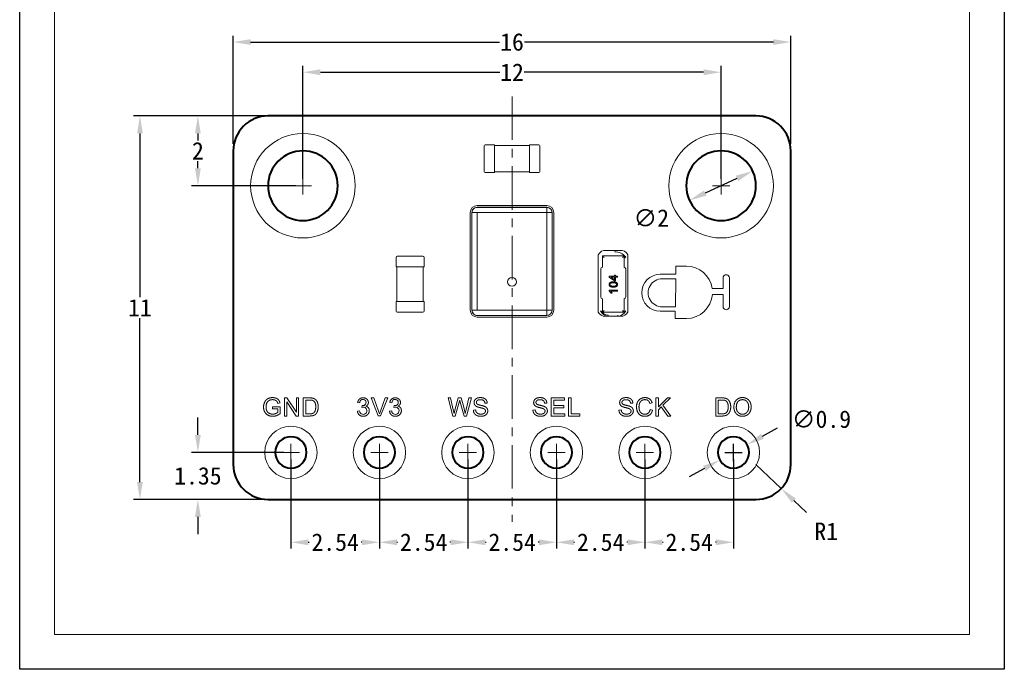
# Model space of a CAD drawing. Header units: millimetres. Extents: x 16.6 to 44.9, y -8.2 to 23.1.
# Tile 1 of 2: x 16.6 to 44.9, y -8.2 to 10.4. Entities that reach past the tile are written whole.
import ezdxf

# ---------------------------------------------------------------- set-up
doc = ezdxf.new("R2010")
doc.units = ezdxf.units.MM
doc.header["$MEASUREMENT"] = 0
doc.linetypes.add('CENTER', pattern=[2, 1.25, -0.25, 0.25, -0.25])
for name, color, linetype, lineweight in [('中心线', 1, 'CENTER', 20), ('尺寸标注', 3, 'Continuous', 20), ('细实线', 7, 'Continuous', 20), ('轮廓线', 7, 'Continuous', 40)]:
    doc.layers.add(name, color=color, linetype=linetype, lineweight=lineweight)
doc.layers.add('默认值', color=7, linetype='Continuous')
doc.styles.get("Standard").update_dxf_attribs({"font": 'simfang.ttf'})
doc.dimstyles.new('STANDARD_ACAD', dxfattribs={"dimtxt": 0.18, "dimasz": 0.18, "dimexe": 0.18, "dimexo": 0.0625, "dimgap": 0.09, "dimtad": 0, "dimtih": 1, "dimtoh": 1, "dimdec": 4, "dimzin": 0, "dimdsep": 46, "dimtxsty": 'Standard', "dimcen": 0.09, "dimadec": 0, "dimazin": 0, "dimtfac": 1, "dimtdec": 4, "dimtofl": 0, "dimtmove": 0, "dimatfit": 3, "dimfxl": 1, "dimtolj": 1, "dimtzin": 0, "dimarcsym": 0})

# ---------------------------------------------------------------- blocks, each defined once
blk = doc.blocks.new('*D71')
at = {"layer": 'Defpoints', "color": 0, "transparency": 16777216}
for p in [(36.723, 8.891), (24.723, 5.636), (36.723, 5.636)]:
    blk.add_point(p, dxfattribs=at)
at = {"layer": '尺寸标注', "color": 0, "lineweight": -2, "transparency": 16777216}
for p, q in [((24.723, 5.836), (24.723, 9.071)), ((36.723, 5.836), (36.723, 9.071)), ((25.223, 8.891), (30.371, 8.891)), ((36.223, 8.891), (31.074, 8.891))]:
    blk.add_line(p, q, dxfattribs=at)
at = {"layer": '尺寸标注', "color": 0, "transparency": 16777216}
for points in [[(25.223, 8.975), (25.223, 8.808), (24.723, 8.891)], [(36.223, 8.975), (36.223, 8.808), (36.723, 8.891)]]:
    blk.add_solid(points, dxfattribs=at)
at = {"layer": '尺寸标注', "color": 0, "transparency": 16777216, "insert": (30.723, 8.891), "char_height": 0.5, "attachment_point": 5}
blk.add_mtext('\\A1;12', dxfattribs=at)
blk = doc.blocks.new('*D73')
at = {"layer": 'Defpoints', "color": 0, "transparency": 16777216}
for p in [(23.723, 7.636), (20.045, -3.364), (23.723, -3.364)]:
    blk.add_point(p, dxfattribs=at)
at = {"layer": '尺寸标注', "color": 0, "lineweight": -2, "transparency": 16777216}
for p, q in [((23.523, 7.636), (19.865, 7.636)), ((20.045, 7.136), (20.045, 2.436)), ((20.045, -2.864), (20.045, 1.836)), ((23.523, -3.364), (19.865, -3.364))]:
    blk.add_line(p, q, dxfattribs=at)
at = {"layer": '尺寸标注', "color": 0, "transparency": 16777216}
for points in [[(19.962, 7.136), (20.129, 7.136), (20.045, 7.636)], [(19.962, -2.864), (20.129, -2.864), (20.045, -3.364)]]:
    blk.add_solid(points, dxfattribs=at)
at = {"layer": '尺寸标注', "color": 0, "transparency": 16777216, "insert": (20.045, 2.136), "char_height": 0.5, "attachment_point": 5}
blk.add_mtext('\\A1;11', dxfattribs=at)
blk = doc.blocks.new('*D74')
at = {"layer": 'Defpoints', "color": 0, "transparency": 16777216}
for p in [(21.709, 7.636), (24.723, 7.636), (24.723, 5.636)]:
    blk.add_point(p, dxfattribs=at)
at = {"layer": '尺寸标注', "color": 0, "lineweight": -2, "transparency": 16777216}
for p, q in [((24.523, 7.636), (21.529, 7.636)), ((21.709, 7.136), (21.709, 6.936)), ((21.709, 6.136), (21.709, 6.336)), ((24.523, 5.636), (21.529, 5.636))]:
    blk.add_line(p, q, dxfattribs=at)
at = {"layer": '尺寸标注', "color": 0, "transparency": 16777216}
for points in [[(21.625, 7.136), (21.792, 7.136), (21.709, 7.636)], [(21.625, 6.136), (21.792, 6.136), (21.709, 5.636)]]:
    blk.add_solid(points, dxfattribs=at)
at = {"layer": '尺寸标注', "color": 0, "transparency": 16777216, "insert": (21.709, 6.636), "char_height": 0.5, "attachment_point": 5}
blk.add_mtext('\\A1;2', dxfattribs=at)
blk = doc.blocks.new('*D76')
at = {"layer": 'Defpoints', "color": 0, "transparency": 16777216}
for p in [(38.723, 9.756), (22.723, 6.636), (38.723, 6.636)]:
    blk.add_point(p, dxfattribs=at)
at = {"layer": '尺寸标注', "color": 0, "lineweight": -2, "transparency": 16777216}
for p, q in [((22.723, 6.836), (22.723, 9.936)), ((38.723, 6.836), (38.723, 9.936)), ((23.223, 9.756), (30.367, 9.756)), ((38.223, 9.756), (31.078, 9.756))]:
    blk.add_line(p, q, dxfattribs=at)
at = {"layer": '尺寸标注', "color": 0, "transparency": 16777216}
for points in [[(23.223, 9.839), (23.223, 9.673), (22.723, 9.756)], [(38.223, 9.839), (38.223, 9.673), (38.723, 9.756)]]:
    blk.add_solid(points, dxfattribs=at)
at = {"layer": '尺寸标注', "color": 0, "transparency": 16777216, "insert": (30.723, 9.756), "char_height": 0.5, "attachment_point": 5}
blk.add_mtext('\\A1;16', dxfattribs=at)
blk = doc.blocks.new('*D78')
at = {"layer": 'Defpoints', "color": 0, "transparency": 16777216}
for p in [(26.918, -2.014), (29.458, -2.014), (29.458, -4.592)]:
    blk.add_point(p, dxfattribs=at)
at = {"layer": '尺寸标注', "color": 0, "lineweight": -2, "transparency": 16777216}
for p, q in [((26.918, -2.214), (26.918, -4.772)), ((29.458, -2.214), (29.458, -4.772)), ((27.418, -4.592), (27.438, -4.592)), ((28.958, -4.592), (28.938, -4.592))]:
    blk.add_line(p, q, dxfattribs=at)
at = {"layer": '尺寸标注', "color": 0, "transparency": 16777216}
for points in [[(27.418, -4.509), (27.418, -4.676), (26.918, -4.592)], [(28.958, -4.509), (28.958, -4.676), (29.458, -4.592)]]:
    blk.add_solid(points, dxfattribs=at)
at = {"layer": '尺寸标注', "color": 0, "transparency": 16777216, "insert": (28.188, -4.592), "char_height": 0.5, "attachment_point": 5}
blk.add_mtext('\\A1;2.54', dxfattribs=at)
blk = doc.blocks.new('*D79')
at = {"layer": 'Defpoints', "color": 0, "transparency": 16777216}
for p in [(29.458, -2.014), (31.998, -2.014), (31.998, -4.592)]:
    blk.add_point(p, dxfattribs=at)
at = {"layer": '尺寸标注', "color": 0, "lineweight": -2, "transparency": 16777216}
for p, q in [((29.458, -2.214), (29.458, -4.772)), ((31.998, -2.214), (31.998, -4.772)), ((29.958, -4.592), (29.978, -4.592)), ((31.498, -4.592), (31.478, -4.592))]:
    blk.add_line(p, q, dxfattribs=at)
at = {"layer": '尺寸标注', "color": 0, "transparency": 16777216}
for points in [[(29.958, -4.509), (29.958, -4.676), (29.458, -4.592)], [(31.498, -4.509), (31.498, -4.676), (31.998, -4.592)]]:
    blk.add_solid(points, dxfattribs=at)
at = {"layer": '尺寸标注', "color": 0, "transparency": 16777216, "insert": (30.728, -4.592), "char_height": 0.5, "attachment_point": 5}
blk.add_mtext('\\A1;2.54', dxfattribs=at)
blk = doc.blocks.new('*D80')
at = {"layer": 'Defpoints', "color": 0, "transparency": 16777216}
for p in [(24.378, -2.014), (26.918, -2.014), (26.918, -4.592)]:
    blk.add_point(p, dxfattribs=at)
at = {"layer": '尺寸标注', "color": 0, "lineweight": -2, "transparency": 16777216}
for p, q in [((24.378, -2.214), (24.378, -4.772)), ((26.918, -2.214), (26.918, -4.772)), ((24.878, -4.592), (24.898, -4.592)), ((26.418, -4.592), (26.398, -4.592))]:
    blk.add_line(p, q, dxfattribs=at)
at = {"layer": '尺寸标注', "color": 0, "transparency": 16777216}
for points in [[(24.878, -4.509), (24.878, -4.676), (24.378, -4.592)], [(26.418, -4.509), (26.418, -4.676), (26.918, -4.592)]]:
    blk.add_solid(points, dxfattribs=at)
at = {"layer": '尺寸标注', "color": 0, "transparency": 16777216, "insert": (25.648, -4.592), "char_height": 0.5, "attachment_point": 5}
blk.add_mtext('\\A1;2.54', dxfattribs=at)
blk = doc.blocks.new('*D81')
at = {"layer": 'Defpoints', "color": 0, "transparency": 16777216}
for p in [(31.998, -2.014), (34.538, -2.014), (34.538, -4.592)]:
    blk.add_point(p, dxfattribs=at)
at = {"layer": '尺寸标注', "color": 0, "lineweight": -2, "transparency": 16777216}
for p, q in [((31.998, -2.214), (31.998, -4.772)), ((34.538, -2.214), (34.538, -4.772)), ((32.498, -4.592), (32.518, -4.592)), ((34.038, -4.592), (34.018, -4.592))]:
    blk.add_line(p, q, dxfattribs=at)
at = {"layer": '尺寸标注', "color": 0, "transparency": 16777216}
for points in [[(32.498, -4.508), (32.498, -4.675), (31.998, -4.592)], [(34.038, -4.508), (34.038, -4.675), (34.538, -4.592)]]:
    blk.add_solid(points, dxfattribs=at)
at = {"layer": '尺寸标注', "color": 0, "transparency": 16777216, "insert": (33.268, -4.592), "char_height": 0.5, "attachment_point": 5}
blk.add_mtext('\\A1;2.54', dxfattribs=at)
blk = doc.blocks.new('*D82')
at = {"layer": 'Defpoints', "color": 0, "transparency": 16777216}
for p in [(34.538, -2.014), (37.078, -2.014), (37.078, -4.592)]:
    blk.add_point(p, dxfattribs=at)
at = {"layer": '尺寸标注', "color": 0, "lineweight": -2, "transparency": 16777216}
for p, q in [((34.538, -2.214), (34.538, -4.772)), ((37.078, -2.214), (37.078, -4.772)), ((35.038, -4.592), (35.058, -4.592)), ((36.578, -4.592), (36.558, -4.592))]:
    blk.add_line(p, q, dxfattribs=at)
at = {"layer": '尺寸标注', "color": 0, "transparency": 16777216}
for points in [[(35.038, -4.508), (35.038, -4.675), (34.538, -4.592)], [(36.578, -4.508), (36.578, -4.675), (37.078, -4.592)]]:
    blk.add_solid(points, dxfattribs=at)
at = {"layer": '尺寸标注', "color": 0, "transparency": 16777216, "insert": (35.808, -4.592), "char_height": 0.5, "attachment_point": 5}
blk.add_mtext('\\A1;2.54', dxfattribs=at)
blk = doc.blocks.new('*D84')
at = {"layer": 'Defpoints', "color": 0, "transparency": 16777216}
for p in [(24.378, -2.014), (21.709, -3.364), (24.378, -3.364)]:
    blk.add_point(p, dxfattribs=at)
at = {"layer": '尺寸标注', "color": 0, "lineweight": -2, "transparency": 16777216}
for p, q in [((21.709, -1.514), (21.709, -1.014)), ((24.178, -2.014), (21.529, -2.014)), ((24.178, -3.364), (21.529, -3.364)), ((21.709, -3.864), (21.709, -4.364))]:
    blk.add_line(p, q, dxfattribs=at)
at = {"layer": '尺寸标注', "color": 0, "transparency": 16777216}
for points in [[(21.625, -1.514), (21.792, -1.514), (21.709, -2.014)], [(21.625, -3.864), (21.792, -3.864), (21.709, -3.364)]]:
    blk.add_solid(points, dxfattribs=at)
at = {"layer": '尺寸标注', "color": 0, "transparency": 16777216, "insert": (21.709, -2.689), "char_height": 0.5, "attachment_point": 5}
blk.add_mtext('\\A1;1.35', dxfattribs=at)
blk = doc.blocks.new('*D87')
at = {"layer": 'Defpoints', "color": 0, "transparency": 16777216}
for p in [(37.63, 6.056), (35.815, 5.216)]:
    blk.add_point(p, dxfattribs=at)
at = {"layer": '尺寸标注', "color": 0, "lineweight": -2, "transparency": 16777216}
blk.add_line((37.177, 5.846), (36.269, 5.426), dxfattribs=at)
at = {"layer": '尺寸标注', "color": 0, "transparency": 16777216}
for points in [[(37.142, 5.922), (37.212, 5.77), (37.63, 6.056)], [(36.234, 5.502), (36.304, 5.35), (35.815, 5.216)]]:
    blk.add_solid(points, dxfattribs=at)
at = {"layer": '尺寸标注', "color": 0, "transparency": 16777216, "insert": (34.719, 4.709), "char_height": 0.5, "attachment_point": 5}
blk.add_mtext('\\A1;∅2', dxfattribs=at)
blk = doc.blocks.new('*D88')
at = {"layer": 'Defpoints', "color": 0, "transparency": 16777216}
for p in [(37.471, -1.796), (36.684, -2.232)]:
    blk.add_point(p, dxfattribs=at)
at = {"layer": '尺寸标注', "color": 0, "lineweight": -2, "transparency": 16777216}
for p, q in [((37.909, -1.553), (38.346, -1.311)), ((37.078, -2.264), (37.078, -1.764)), ((36.828, -2.014), (37.328, -2.014)), ((36.247, -2.475), (35.81, -2.717))]:
    blk.add_line(p, q, dxfattribs=at)
at = {"layer": '尺寸标注', "color": 0, "transparency": 16777216}
for points in [[(37.868, -1.48), (37.949, -1.626), (37.471, -1.796)], [(36.207, -2.402), (36.287, -2.548), (36.684, -2.232)]]:
    blk.add_solid(points, dxfattribs=at)
at = {"layer": '尺寸标注', "color": 0, "transparency": 16777216, "insert": (39.604, -1.064), "char_height": 0.5, "attachment_point": 5}
blk.add_mtext('\\A1;∅0.9', dxfattribs=at)
blk = doc.blocks.new('*D89')
at = {"layer": 'Defpoints', "color": 0, "transparency": 16777216}
for p in [(37.723, -2.364), (38.449, -3.052)]:
    blk.add_point(p, dxfattribs=at)
at = {"layer": '尺寸标注', "color": 0, "lineweight": -2, "transparency": 16777216}
for p, q in [((37.723, -2.364), (38.086, -2.708)), ((38.449, -3.052), (38.086, -2.708)), ((38.811, -3.396), (39.174, -3.74))]:
    blk.add_line(p, q, dxfattribs=at)
at = {"layer": '尺寸标注', "color": 0, "transparency": 16777216}
blk.add_solid([(38.869, -3.335), (38.754, -3.456), (38.449, -3.052)], dxfattribs=at)
at = {"layer": '尺寸标注', "color": 0, "transparency": 16777216, "insert": (39.74, -4.277), "char_height": 0.5, "attachment_point": 5}
blk.add_mtext('\\A1;R1', dxfattribs=at)

msp = doc.modelspace()

# ---------------------------------------------------------------- linework, layer by layer
at = {"layer": '中心线'}
msp.add_line((30.723, 8.197), (30.723, -4.003), dxfattribs=at)
at = {"layer": '尺寸标注'}
for p, q in [((24.723, 5.886), (24.723, 5.386)), ((36.723, 5.886), (36.723, 5.386)), ((24.473, 5.636), (24.973, 5.636)), ((36.473, 5.636), (36.973, 5.636)), ((24.378, -1.764), (24.378, -2.264)), ((26.918, -1.764), (26.918, -2.264)), ((29.458, -1.764), (29.458, -2.264)), ((31.998, -1.764), (31.998, -2.264)), ((34.538, -1.764), (34.538, -2.264)), ((37.078, -1.764), (37.078, -2.264)), ((24.128, -2.014), (24.628, -2.014)), ((26.668, -2.014), (27.168, -2.014)), ((29.208, -2.014), (29.708, -2.014)), ((31.748, -2.014), (32.248, -2.014)), ((34.288, -2.014), (34.788, -2.014)), ((36.828, -2.014), (37.328, -2.014))]:
    msp.add_line(p, q, dxfattribs=at)
at = {"layer": '细实线'}
for p, q in [((30.223, 6.811), (29.953, 6.811)), ((30.223, 6.781), (30.223, 6.811)), ((31.223, 6.791), (30.223, 6.791)), ((31.223, 6.811), (31.223, 6.781)), ((31.493, 6.811), (31.223, 6.811)), ((29.923, 6.781), (29.923, 6.041)), ((30.223, 6.041), (30.223, 6.781)), ((31.223, 6.781), (31.223, 6.041)), ((31.523, 6.041), (31.523, 6.781)), ((29.953, 6.011), (30.223, 6.011)), ((30.223, 6.011), (30.223, 6.041)), ((30.223, 6.031), (31.223, 6.031)), ((31.223, 6.041), (31.223, 6.011)), ((31.223, 6.011), (31.493, 6.011)), ((29.523, 4.865), (29.523, 2.065)), ((29.573, 4.865), (29.572, 4.865)), ((29.572, 4.865), (29.572, 2.065)), ((29.573, 2.065), (29.573, 4.865)), ((29.723, 4.865), (29.573, 4.865)), ((31.723, 5.065), (29.723, 5.065)), ((29.723, 5.015), (29.723, 5.016)), ((31.723, 5.016), (29.723, 5.016)), ((31.723, 5.015), (29.723, 5.015)), ((29.723, 4.865), (29.723, 2.065)), ((31.723, 4.865), (29.723, 4.865)), ((31.723, 4.865), (31.723, 5.015)), ((31.723, 2.065), (31.723, 4.865)), ((31.873, 4.865), (31.723, 4.865)), ((31.873, 4.865), (31.873, 2.065)), ((31.874, 2.065), (31.874, 4.865)), ((31.923, 2.065), (31.923, 4.865)), ((33.432, 3.779), (33.814, 3.779)), ((27.398, 3.581), (27.398, 3.311)), ((28.168, 3.611), (27.428, 3.611)), ((28.198, 3.311), (28.198, 3.581)), ((33.199, 2.012), (33.199, 3.655)), ((33.323, 3.62), (33.938, 3.62)), ((33.323, 3.301), (33.323, 3.62)), ((33.368, 3.573), (33.323, 3.619)), ((33.892, 3.573), (33.937, 3.619)), ((33.938, 3.62), (33.938, 3.301)), ((33.986, 3.582), (33.943, 3.578)), ((33.944, 3.559), (33.943, 3.578)), ((33.944, 3.559), (33.985, 3.582)), ((34.047, 3.655), (34.047, 2.012)), ((27.398, 3.311), (27.428, 3.311)), ((27.418, 3.311), (27.418, 2.311)), ((27.428, 3.311), (28.168, 3.311)), ((28.168, 3.311), (28.198, 3.311)), ((28.178, 2.311), (28.178, 3.311)), ((33.272, 2.445), (33.272, 3.248)), ((33.989, 3.248), (33.989, 2.445)), ((35.428, 3.331), (35.424, 3.098)), ((35.729, 3.331), (35.428, 3.331)), ((33.511, 3.037), (33.511, 3.014)), ((33.663, 3.037), (33.511, 3.037)), ((33.511, 3.014), (33.663, 2.907)), ((33.557, 3.009), (33.663, 3.009)), ((33.663, 2.935), (33.557, 3.009)), ((33.663, 3.069), (33.663, 3.037)), ((33.69, 3.069), (33.663, 3.069)), ((33.663, 3.009), (33.663, 2.935)), ((33.663, 2.907), (33.69, 2.907)), ((33.69, 3.037), (33.69, 3.069)), ((33.746, 3.037), (33.69, 3.037)), ((33.69, 3.009), (33.746, 3.009)), ((33.69, 2.907), (33.69, 3.009)), ((33.746, 3.009), (33.746, 3.037)), ((35.424, 3.098), (34.976, 3.098)), ((35.033, 2.966), (35.422, 2.966)), ((35.422, 2.966), (35.411, 2.161)), ((36.779, 2.975), (36.779, 2.688)), ((36.962, 2.183), (36.962, 2.975)), ((33.51, 2.644), (33.51, 2.625)), ((33.746, 2.644), (33.51, 2.644)), ((33.51, 2.625), (33.569, 2.557)), ((33.597, 2.557), (33.562, 2.615)), ((33.562, 2.615), (33.746, 2.615)), ((33.569, 2.557), (33.597, 2.557)), ((33.746, 2.615), (33.746, 2.644)), ((36.779, 2.688), (36.467, 2.688)), ((27.428, 2.311), (27.398, 2.311)), ((27.398, 2.311), (27.398, 2.041)), ((28.168, 2.311), (27.428, 2.311)), ((28.198, 2.311), (28.168, 2.311)), ((28.198, 2.041), (28.198, 2.311)), ((33.323, 2.006), (33.323, 2.393)), ((33.938, 2.393), (33.938, 2.006)), ((36.472, 2.519), (36.779, 2.519)), ((36.779, 2.519), (36.779, 2.183)), ((27.428, 2.011), (28.168, 2.011)), ((29.573, 2.065), (29.723, 2.065)), ((29.723, 2.065), (31.723, 2.065)), ((31.723, 2.065), (31.873, 2.065)), ((31.723, 1.915), (31.723, 2.065)), ((33.323, 2.007), (33.368, 2.054)), ((33.937, 2.006), (33.323, 2.006)), ((33.892, 2.054), (33.937, 2.007)), ((33.938, 2.006), (33.937, 2.006)), ((34.976, 2.034), (35.409, 2.034)), ((35.411, 2.161), (35.033, 2.161)), ((35.409, 2.034), (35.406, 1.825)), ((29.723, 1.915), (31.723, 1.915)), ((29.723, 1.914), (31.723, 1.914)), ((29.723, 1.865), (31.723, 1.865)), ((33.482, 1.893), (33.403, 1.893)), ((33.482, 1.893), (33.483, 1.893)), ((33.483, 1.919), (33.483, 1.922)), ((33.763, 1.893), (33.483, 1.893)), ((33.842, 1.893), (33.763, 1.893)), ((35.406, 1.825), (35.729, 1.825)), ((24.191, -0.451), (24.191, -0.97)), ((24.262, -0.451), (24.191, -0.451)), ((24.257, -0.562), (24.53, -0.97)), ((24.257, -0.97), (24.257, -0.562)), ((24.534, -0.858), (24.262, -0.451)), ((24.534, -0.451), (24.534, -0.858)), ((24.6, -0.451), (24.534, -0.451)), ((24.6, -0.97), (24.6, -0.451)), ((24.733, -0.451), (24.733, -0.97)), ((24.912, -0.451), (24.733, -0.451)), ((24.802, -0.512), (24.911, -0.512)), ((24.802, -0.908), (24.802, -0.512)), ((26.68, -0.45), (26.881, -0.969)), ((26.755, -0.45), (26.68, -0.45)), ((26.89, -0.827), (26.755, -0.45)), ((27.085, -0.45), (26.945, -0.827)), ((26.952, -0.969), (27.155, -0.45)), ((27.155, -0.45), (27.085, -0.45)), ((28.888, -0.451), (29.026, -0.97)), ((28.959, -0.451), (28.888, -0.451)), ((29.038, -0.791), (28.959, -0.451)), ((29.182, -0.451), (29.083, -0.801)), ((29.265, -0.451), (29.182, -0.451)), ((29.206, -0.574), (29.222, -0.513)), ((29.222, -0.513), (29.238, -0.574)), ((29.339, -0.713), (29.265, -0.451)), ((29.487, -0.451), (29.405, -0.784)), ((29.414, -0.97), (29.556, -0.451)), ((29.556, -0.451), (29.487, -0.451)), ((31.85, -0.451), (31.85, -0.97)), ((32.225, -0.451), (31.85, -0.451)), ((31.919, -0.512), (32.225, -0.512)), ((31.919, -0.671), (31.919, -0.512)), ((32.225, -0.512), (32.225, -0.451)), ((32.347, -0.451), (32.347, -0.97)), ((32.416, -0.451), (32.347, -0.451)), ((32.416, -0.908), (32.416, -0.451)), ((34.854, -0.451), (34.854, -0.97)), ((34.923, -0.451), (34.854, -0.451)), ((34.923, -0.708), (34.923, -0.451)), ((35.181, -0.451), (34.923, -0.708)), ((35.056, -0.661), (35.274, -0.451)), ((35.274, -0.451), (35.181, -0.451)), ((36.57, -0.451), (36.57, -0.97)), ((36.748, -0.451), (36.57, -0.451)), ((36.638, -0.512), (36.747, -0.512)), ((36.638, -0.908), (36.638, -0.512)), ((23.854, -0.705), (23.854, -0.766)), ((24.073, -0.705), (23.854, -0.705)), ((23.854, -0.766), (24.006, -0.766)), ((24.004, -0.613), (24.066, -0.596)), ((24.006, -0.766), (24.006, -0.863)), ((24.073, -0.897), (24.073, -0.705)), ((26.351, -0.824), (26.287, -0.832)), ((26.293, -0.583), (26.357, -0.594)), ((26.42, -0.668), (26.413, -0.724)), ((26.917, -0.912), (26.89, -0.827)), ((26.945, -0.827), (26.917, -0.912)), ((27.272, -0.824), (27.209, -0.832)), ((27.215, -0.583), (27.279, -0.594)), ((27.341, -0.668), (27.334, -0.724)), ((29.06, -0.897), (29.038, -0.791)), ((29.083, -0.801), (29.06, -0.897)), ((29.096, -0.97), (29.206, -0.574)), ((29.238, -0.574), (29.347, -0.97)), ((29.38, -0.897), (29.339, -0.713)), ((29.405, -0.784), (29.38, -0.897)), ((29.679, -0.797), (29.614, -0.803)), ((29.946, -0.602), (30.012, -0.597)), ((31.389, -0.797), (31.324, -0.803)), ((31.656, -0.602), (31.722, -0.597)), ((32.206, -0.671), (31.919, -0.671)), ((31.919, -0.732), (32.206, -0.732)), ((31.919, -0.908), (31.919, -0.732)), ((32.206, -0.732), (32.206, -0.671)), ((33.857, -0.797), (33.792, -0.803)), ((34.124, -0.602), (34.19, -0.597)), ((34.679, -0.609), (34.746, -0.593)), ((34.755, -0.805), (34.687, -0.788)), ((34.923, -0.79), (35.008, -0.707)), ((34.923, -0.97), (34.923, -0.79)), ((35.008, -0.707), (35.193, -0.97)), ((35.284, -0.97), (35.056, -0.661)), ((24.191, -0.97), (24.257, -0.97)), ((24.53, -0.97), (24.6, -0.97)), ((24.733, -0.97), (24.92, -0.97)), ((24.913, -0.908), (24.802, -0.908)), ((26.881, -0.969), (26.952, -0.969)), ((29.026, -0.97), (29.096, -0.97)), ((29.347, -0.97), (29.414, -0.97)), ((31.85, -0.97), (32.237, -0.97)), ((32.237, -0.908), (31.919, -0.908)), ((32.237, -0.97), (32.237, -0.908)), ((32.347, -0.97), (32.671, -0.97)), ((32.671, -0.908), (32.416, -0.908)), ((32.671, -0.97), (32.671, -0.908)), ((34.854, -0.97), (34.923, -0.97)), ((35.193, -0.97), (35.284, -0.97)), ((36.57, -0.97), (36.757, -0.97)), ((36.749, -0.908), (36.638, -0.908))]:
    msp.add_line(p, q, dxfattribs=at)
msp.add_lwpolyline([(43.851, 22.096), (43.851, -7.235), (17.595, -7.235), (17.595, 22.096)], close=True, dxfattribs=at)
for centre, radius in [((24.723, 5.636), 1.5), ((36.723, 5.636), 1.5), ((24.378, -2.014), 0.75), ((26.918, -2.014), 0.75), ((29.458, -2.014), 0.75), ((31.998, -2.014), 0.75), ((34.538, -2.014), 0.75), ((37.078, -2.014), 0.75)]:
    msp.add_circle(centre, radius, dxfattribs=at)
at = {"layer": '细实线', "extrusion": (0, 0, -1)}
for centre, radius in [((-24.723, 5.636), 1.5), ((-36.723, 5.636), 1.5), ((-30.723, 2.877), 0.125), ((-24.378, -2.014), 0.75), ((-26.918, -2.014), 0.75), ((-29.458, -2.014), 0.75), ((-31.998, -2.014), 0.75), ((-34.538, -2.014), 0.75), ((-37.078, -2.014), 0.75)]:
    msp.add_circle(centre, radius, dxfattribs=at)
for centre, radius, start, end in [((-29.953, 6.781), 0.03, 360, 90), ((-31.493, 6.781), 0.03, 90, 180), ((-29.953, 6.041), 0.03, 270, 360), ((-29.723, 4.865), 0.151, 359.9758, 90.0242), ((-29.723, 4.865), 0.15, 360, 63), ((-29.723, 4.865), 0.15, 63, 90), ((-31.723, 4.865), 0.151, 90, 180), ((-31.723, 4.865), 0.15, 90, 153), ((-31.723, 4.865), 0.15, 153, 180), ((-33.4, 3.559), 0.223, 25.5172, 98.2974), ((-33.688, 3.378), 0.361, 86.5973, 145.5871), ((-33.846, 3.559), 0.223, 81.7215, 154.4638), ((-27.428, 3.581), 0.03, 360, 90), ((-33.324, 3.248), 0.0526, 0, 87.6866), ((-33.324, 3.248), 0.0526, 87.6866, 90), ((-33.936, 3.248), 0.0526, 90, 91.3584), ((-33.936, 3.248), 0.0526, 91.3584, 180), ((-35.032, 2.563), 0.402, 269.8454, 90.1482), ((-33.324, 2.445), 0.0526, 271.9254, 0), ((-33.324, 2.445), 0.0526, 270, 271.9254), ((-33.936, 2.445), 0.0526, 267.8425, 270), ((-33.936, 2.445), 0.0526, 180, 267.8425), ((-28.168, 2.041), 0.03, 180, 270), ((-29.723, 2.065), 0.151, 269.9758, 0.0242), ((-29.723, 2.065), 0.15, 270, 360), ((-31.723, 2.065), 0.151, 180, 270), ((-31.723, 2.065), 0.15, 180, 243), ((-33.379, 2.086), 0.194, 262.7217, 337.7974), ((-33.504, 2.159), 0.267, 274.4666, 335.1712), ((-33.745, 2.153), 0.261, 203.0881, 266.1479), ((-33.867, 2.086), 0.194, 202.2226, 277.2583), ((-31.723, 2.065), 0.15, 243, 270), ((-26.446, -0.582), 0.0898, 352.1647, 287.0423), ((-27.368, -0.582), 0.0898, 352.1647, 287.0423), ((-26.455, -0.819), 0.105, 66.0221, 357.4411), ((-27.377, -0.819), 0.105, 66.0221, 357.4411)]:
    msp.add_arc(centre, radius, start, end, dxfattribs=at)
at = {"layer": '细实线'}
for centre, radius, start, end in [((31.493, 6.041), 0.03, 270, 0), ((29.723, 4.865), 0.2, 90, 180), ((31.723, 4.865), 0.2, 0, 90), ((28.168, 3.581), 0.03, 0, 90), ((35.723, 2.579), 0.751, 8.3085, 89.5576), ((34.979, 2.566), 0.532, 90.3475, 269.6525), ((36.87, 2.989), 0.0923, 351.1737, 188.8263), ((35.724, 2.576), 0.751, 270.418, 355.6449), ((27.428, 2.041), 0.03, 180, 270), ((29.723, 2.065), 0.2, 180, 270), ((31.723, 2.065), 0.2, 270, 0), ((33.482, 2.113), 0.192, 200.132, 270.2445), ((36.87, 2.169), 0.0923, 171.18, 8.7937)]:
    msp.add_arc(centre, radius, start, end, dxfattribs=at)
for points, knots in [([(33.63, 2.726), (33.697, 2.726), (33.726, 2.749), (33.75, 2.768), (33.75, 2.802), (33.75, 2.828), (33.736, 2.845), (33.722, 2.862), (33.697, 2.87), (33.672, 2.879), (33.63, 2.879), (33.595, 2.879), (33.575, 2.874), (33.554, 2.868), (33.54, 2.859), (33.525, 2.85), (33.518, 2.835), (33.51, 2.821), (33.51, 2.802), (33.51, 2.777), (33.524, 2.76), (33.538, 2.743), (33.563, 2.734), (33.589, 2.726), (33.63, 2.726)], [-12, -12, -12, -11, -11, -10, -10, -9, -9, -8, -8, -7, -7, -6, -6, -5, -5, -4, -4, -3, -3, -2, -2, -1, -1, 0, 0, 0]), ([(33.63, 2.755), (33.572, 2.755), (33.551, 2.77), (33.534, 2.782), (33.534, 2.802), (33.534, 2.822), (33.553, 2.836), (33.572, 2.849), (33.63, 2.849), (33.688, 2.849), (33.707, 2.836), (33.726, 2.822), (33.726, 2.802), (33.726, 2.782), (33.707, 2.769), (33.688, 2.755), (33.63, 2.755)], [0, 0, 0, 1, 1, 2, 2, 3, 3, 4, 4, 5, 5, 6, 6, 7, 7, 8, 8, 8]), ([(24.066, -0.596), (24.052, -0.543), (24.026, -0.511), (24.001, -0.478), (23.955, -0.46), (23.91, -0.442), (23.853, -0.442), (23.776, -0.442), (23.716, -0.474), (23.657, -0.505), (23.625, -0.571), (23.593, -0.637), (23.593, -0.713), (23.593, -0.789), (23.625, -0.851), (23.657, -0.913), (23.72, -0.946), (23.782, -0.979), (23.859, -0.979), (23.915, -0.979), (23.969, -0.958), (24.023, -0.938), (24.073, -0.897)], [15.086913, 15.086913, 15.086913, 16.086913, 16.086913, 17.086913, 17.086913, 18.086913, 18.086913, 19.086913, 19.086913, 20.086913, 20.086913, 21.086913, 21.086913, 22.086913, 22.086913, 23.086913, 23.086913, 24.086913, 24.086913, 25.086913, 25.086913, 26.086913, 26.086913, 26.086913]), ([(24.006, -0.863), (23.984, -0.882), (23.942, -0.899), (23.899, -0.917), (23.855, -0.917), (23.803, -0.917), (23.758, -0.894), (23.712, -0.871), (23.688, -0.824), (23.664, -0.778), (23.664, -0.708), (23.664, -0.652), (23.684, -0.604), (23.696, -0.576), (23.717, -0.553), (23.738, -0.529), (23.772, -0.515), (23.806, -0.501), (23.854, -0.501), (23.893, -0.501), (23.925, -0.514), (23.957, -0.528), (23.975, -0.55), (23.992, -0.573), (24.004, -0.613)], [2.086913, 2.086913, 2.086913, 3.086913, 3.086913, 4.086913, 4.086913, 5.086913, 5.086913, 6.086913, 6.086913, 7.086913, 7.086913, 8.086913, 8.086913, 9.086913, 9.086913, 10.086913, 10.086913, 11.086913, 11.086913, 12.086913, 12.086913, 13.086913, 13.086913, 14.086913, 14.086913, 14.086913]), ([(24.911, -0.512), (24.972, -0.512), (25, -0.522), (25.038, -0.537), (25.065, -0.581), (25.091, -0.625), (25.091, -0.706), (25.091, -0.765), (25.078, -0.806), (25.064, -0.848), (25.04, -0.872), (25.022, -0.889), (24.993, -0.899), (24.964, -0.908), (24.913, -0.908)], [2, 2, 2, 3, 3, 4, 4, 5, 5, 6, 6, 7, 7, 8, 8, 9, 9, 9]), ([(24.92, -0.97), (24.967, -0.97), (25.004, -0.961), (25.04, -0.952), (25.066, -0.935), (25.091, -0.918), (25.113, -0.888), (25.135, -0.858), (25.148, -0.812), (25.162, -0.766), (25.162, -0.707), (25.162, -0.638), (25.142, -0.584), (25.121, -0.53), (25.08, -0.495), (25.049, -0.468), (25.004, -0.458), (24.972, -0.451), (24.912, -0.451)], [-11, -11, -11, -10, -10, -9, -9, -8, -8, -7, -7, -6, -6, -5, -5, -4, -4, -3, -3, -2, -2, -2]), ([(26.53, -0.688), (26.565, -0.672), (26.583, -0.644), (26.601, -0.617), (26.601, -0.583), (26.601, -0.548), (26.582, -0.516), (26.564, -0.485), (26.528, -0.466), (26.492, -0.448), (26.45, -0.448), (26.388, -0.448), (26.346, -0.483), (26.305, -0.519), (26.293, -0.583)], [-24, -24, -24, -23, -23, -22, -22, -21, -21, -20, -20, -19, -19, -18, -18, -17, -17, -17]), ([(27.451, -0.688), (27.487, -0.672), (27.505, -0.644), (27.523, -0.617), (27.523, -0.583), (27.523, -0.548), (27.504, -0.516), (27.485, -0.485), (27.449, -0.466), (27.414, -0.448), (27.371, -0.448), (27.31, -0.448), (27.268, -0.483), (27.227, -0.519), (27.215, -0.583)], [-24, -24, -24, -23, -23, -22, -22, -21, -21, -20, -20, -19, -19, -18, -18, -17, -17, -17]), ([(30.012, -0.597), (30.01, -0.551), (29.986, -0.515), (29.962, -0.479), (29.918, -0.46), (29.874, -0.442), (29.816, -0.442), (29.764, -0.442), (29.721, -0.459), (29.678, -0.477), (29.656, -0.511), (29.634, -0.545), (29.634, -0.585), (29.634, -0.621), (29.652, -0.649), (29.67, -0.678), (29.707, -0.698), (29.736, -0.713), (29.808, -0.73)], [-19, -19, -19, -18, -18, -17, -17, -16, -16, -15, -15, -14, -14, -13, -13, -12, -12, -11, -11, -10, -10, -10]), ([(29.824, -0.663), (29.74, -0.644), (29.72, -0.626), (29.7, -0.608), (29.7, -0.58), (29.7, -0.548), (29.728, -0.525), (29.757, -0.502), (29.819, -0.502), (29.879, -0.502), (29.91, -0.527), (29.94, -0.553), (29.946, -0.602)], [-26, -26, -26, -25, -25, -24, -24, -23, -23, -22, -22, -21, -21, -20, -20, -20]), ([(31.722, -0.597), (31.72, -0.551), (31.696, -0.515), (31.673, -0.479), (31.629, -0.46), (31.585, -0.442), (31.527, -0.442), (31.474, -0.442), (31.432, -0.459), (31.389, -0.477), (31.366, -0.511), (31.344, -0.545), (31.344, -0.585), (31.344, -0.621), (31.362, -0.649), (31.381, -0.678), (31.418, -0.698), (31.446, -0.713), (31.518, -0.73)], [-19, -19, -19, -18, -18, -17, -17, -16, -16, -15, -15, -14, -14, -13, -13, -12, -12, -11, -11, -10, -10, -10]), ([(31.534, -0.663), (31.45, -0.644), (31.431, -0.626), (31.41, -0.608), (31.41, -0.58), (31.41, -0.548), (31.439, -0.525), (31.467, -0.502), (31.53, -0.502), (31.59, -0.502), (31.62, -0.527), (31.651, -0.553), (31.656, -0.602)], [-26, -26, -26, -25, -25, -24, -24, -23, -23, -22, -22, -21, -21, -20, -20, -20]), ([(34.19, -0.597), (34.188, -0.551), (34.164, -0.515), (34.14, -0.479), (34.096, -0.46), (34.052, -0.442), (33.994, -0.442), (33.942, -0.442), (33.899, -0.459), (33.856, -0.477), (33.834, -0.511), (33.812, -0.545), (33.812, -0.585), (33.812, -0.621), (33.83, -0.649), (33.848, -0.678), (33.885, -0.698), (33.914, -0.713), (33.986, -0.73)], [-19, -19, -19, -18, -18, -17, -17, -16, -16, -15, -15, -14, -14, -13, -13, -12, -12, -11, -11, -10, -10, -10]), ([(34.002, -0.663), (33.918, -0.644), (33.898, -0.626), (33.878, -0.608), (33.878, -0.58), (33.878, -0.548), (33.906, -0.525), (33.935, -0.502), (33.997, -0.502), (34.057, -0.502), (34.088, -0.527), (34.118, -0.553), (34.124, -0.602)], [-26, -26, -26, -25, -25, -24, -24, -23, -23, -22, -22, -21, -21, -20, -20, -20]), ([(34.746, -0.593), (34.726, -0.521), (34.672, -0.481), (34.619, -0.442), (34.541, -0.442), (34.473, -0.442), (34.416, -0.473), (34.358, -0.504), (34.327, -0.565), (34.296, -0.625), (34.296, -0.706), (34.296, -0.781), (34.324, -0.845), (34.351, -0.91), (34.404, -0.944), (34.456, -0.979), (34.54, -0.979), (34.621, -0.979), (34.678, -0.934), (34.734, -0.89), (34.755, -0.805)], [-11, -11, -11, -10, -10, -9, -9, -8, -8, -7, -7, -6, -6, -5, -5, -4, -4, -3, -3, -2, -2, -1, -1, -1]), ([(34.687, -0.788), (34.672, -0.853), (34.632, -0.886), (34.592, -0.92), (34.535, -0.92), (34.487, -0.92), (34.447, -0.895), (34.406, -0.871), (34.387, -0.821), (34.367, -0.772), (34.367, -0.706), (34.367, -0.655), (34.384, -0.606), (34.4, -0.558), (34.44, -0.529), (34.48, -0.501), (34.54, -0.501), (34.592, -0.501), (34.626, -0.526), (34.661, -0.552), (34.679, -0.609)], [-22, -22, -22, -21, -21, -20, -20, -19, -19, -18, -18, -17, -17, -16, -16, -15, -15, -14, -14, -13, -13, -12, -12, -12]), ([(36.747, -0.512), (36.809, -0.512), (36.836, -0.522), (36.874, -0.537), (36.901, -0.581), (36.928, -0.625), (36.928, -0.706), (36.928, -0.765), (36.914, -0.806), (36.901, -0.848), (36.876, -0.872), (36.859, -0.889), (36.83, -0.899), (36.8, -0.908), (36.749, -0.908)], [2, 2, 2, 3, 3, 4, 4, 5, 5, 6, 6, 7, 7, 8, 8, 9, 9, 9]), ([(36.757, -0.97), (36.804, -0.97), (36.84, -0.961), (36.876, -0.952), (36.902, -0.935), (36.928, -0.918), (36.949, -0.888), (36.971, -0.858), (36.985, -0.812), (36.999, -0.766), (36.999, -0.707), (36.999, -0.638), (36.978, -0.584), (36.958, -0.53), (36.917, -0.495), (36.885, -0.468), (36.841, -0.458), (36.809, -0.451), (36.748, -0.451)], [-11, -11, -11, -10, -10, -9, -9, -8, -8, -7, -7, -6, -6, -5, -5, -4, -4, -3, -3, -2, -2, -2]), ([(37.09, -0.717), (37.09, -0.785), (37.119, -0.846), (37.149, -0.908), (37.207, -0.943), (37.265, -0.979), (37.338, -0.979), (37.405, -0.979), (37.464, -0.946), (37.522, -0.914), (37.554, -0.852), (37.586, -0.79), (37.586, -0.711), (37.586, -0.633), (37.556, -0.572), (37.525, -0.51), (37.468, -0.476), (37.41, -0.441), (37.338, -0.441), (37.228, -0.441), (37.159, -0.515), (37.09, -0.588), (37.09, -0.717)], [-11, -11, -11, -10, -10, -9, -9, -8, -8, -7, -7, -6, -6, -5, -5, -4, -4, -3, -3, -2, -2, -1, -1, 0, 0, 0]), ([(37.16, -0.718), (37.16, -0.601), (37.213, -0.551), (37.266, -0.501), (37.339, -0.501), (37.39, -0.501), (37.431, -0.527), (37.472, -0.553), (37.494, -0.6), (37.515, -0.647), (37.515, -0.71), (37.515, -0.811), (37.465, -0.865), (37.415, -0.92), (37.337, -0.92), (37.261, -0.92), (37.211, -0.866), (37.16, -0.812), (37.16, -0.718)], [0, 0, 0, 1, 1, 2, 2, 3, 3, 4, 4, 5, 5, 6, 6, 7, 7, 8, 8, 9, 9, 9]), ([(26.287, -0.832), (26.293, -0.897), (26.339, -0.938), (26.384, -0.979), (26.452, -0.979), (26.528, -0.979), (26.577, -0.931), (26.627, -0.884), (26.627, -0.816), (26.627, -0.766), (26.601, -0.732), (26.576, -0.699), (26.53, -0.688)], [-30, -30, -30, -29, -29, -28, -28, -27, -27, -26, -26, -25, -25, -24, -24, -24]), ([(27.209, -0.832), (27.215, -0.897), (27.26, -0.938), (27.305, -0.979), (27.374, -0.979), (27.449, -0.979), (27.499, -0.931), (27.548, -0.884), (27.548, -0.816), (27.548, -0.766), (27.523, -0.732), (27.498, -0.699), (27.451, -0.688)], [-30, -30, -30, -29, -29, -28, -28, -27, -27, -26, -26, -25, -25, -24, -24, -24]), ([(29.614, -0.803), (29.615, -0.855), (29.642, -0.896), (29.669, -0.937), (29.717, -0.958), (29.765, -0.979), (29.835, -0.979), (29.891, -0.979), (29.935, -0.958), (29.98, -0.938), (30.003, -0.901), (30.027, -0.865), (30.027, -0.823), (30.027, -0.781), (30.005, -0.749), (29.984, -0.717), (29.939, -0.696), (29.907, -0.682), (29.824, -0.663)], [-35, -35, -35, -34, -34, -33, -33, -32, -32, -31, -31, -30, -30, -29, -29, -28, -28, -27, -27, -26, -26, -26]), ([(29.808, -0.73), (29.879, -0.747), (29.9, -0.755), (29.933, -0.768), (29.947, -0.786), (29.961, -0.804), (29.961, -0.829), (29.961, -0.853), (29.946, -0.873), (29.931, -0.894), (29.901, -0.905), (29.871, -0.917), (29.832, -0.917), (29.788, -0.917), (29.752, -0.902), (29.717, -0.886), (29.7, -0.861), (29.683, -0.836), (29.679, -0.797)], [-10, -10, -10, -9, -9, -8, -8, -7, -7, -6, -6, -5, -5, -4, -4, -3, -3, -2, -2, -1, -1, -1]), ([(31.324, -0.803), (31.326, -0.855), (31.353, -0.896), (31.38, -0.937), (31.428, -0.958), (31.475, -0.979), (31.546, -0.979), (31.601, -0.979), (31.646, -0.958), (31.69, -0.938), (31.714, -0.901), (31.738, -0.865), (31.738, -0.823), (31.738, -0.781), (31.716, -0.749), (31.694, -0.717), (31.649, -0.696), (31.618, -0.682), (31.534, -0.663)], [-35, -35, -35, -34, -34, -33, -33, -32, -32, -31, -31, -30, -30, -29, -29, -28, -28, -27, -27, -26, -26, -26]), ([(31.518, -0.73), (31.59, -0.747), (31.61, -0.755), (31.643, -0.768), (31.657, -0.786), (31.671, -0.804), (31.671, -0.829), (31.671, -0.853), (31.657, -0.873), (31.642, -0.894), (31.612, -0.905), (31.582, -0.917), (31.542, -0.917), (31.498, -0.917), (31.463, -0.902), (31.427, -0.886), (31.411, -0.861), (31.394, -0.836), (31.389, -0.797)], [-10, -10, -10, -9, -9, -8, -8, -7, -7, -6, -6, -5, -5, -4, -4, -3, -3, -2, -2, -1, -1, -1]), ([(33.792, -0.803), (33.793, -0.855), (33.82, -0.896), (33.848, -0.937), (33.895, -0.958), (33.943, -0.979), (34.013, -0.979), (34.069, -0.979), (34.113, -0.958), (34.158, -0.938), (34.181, -0.901), (34.205, -0.865), (34.205, -0.823), (34.205, -0.781), (34.184, -0.749), (34.162, -0.717), (34.117, -0.696), (34.085, -0.682), (34.002, -0.663)], [-35, -35, -35, -34, -34, -33, -33, -32, -32, -31, -31, -30, -30, -29, -29, -28, -28, -27, -27, -26, -26, -26]), ([(33.986, -0.73), (34.057, -0.747), (34.078, -0.755), (34.111, -0.768), (34.125, -0.786), (34.139, -0.804), (34.139, -0.829), (34.139, -0.853), (34.124, -0.873), (34.11, -0.894), (34.079, -0.905), (34.049, -0.917), (34.01, -0.917), (33.966, -0.917), (33.93, -0.902), (33.895, -0.886), (33.878, -0.861), (33.861, -0.836), (33.857, -0.797)], [-10, -10, -10, -9, -9, -8, -8, -7, -7, -6, -6, -5, -5, -4, -4, -3, -3, -2, -2, -1, -1, -1])]:
    msp.add_open_spline(points, degree=2, knots=knots, dxfattribs=at)
for points, weights in [([(33.483, 1.893), (33.483, 1.892), (33.483, 1.919)], [1, 0.725114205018, 0.957349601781]), ([(33.763, 1.893), (33.763, 1.892), (33.763, 1.922)], [1, 0.701995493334, 1])]:
    msp.add_rational_spline(points, weights, degree=2, dxfattribs=at)
at = {"layer": '轮廓线'}
msp.add_lwpolyline([(22.723, 6.636), (22.723, -2.364, 0.414215), (23.723, -3.364), (37.723, -3.364, 0.414215), (38.723, -2.364), (38.723, 6.636, 0.414215), (37.723, 7.636), (23.723, 7.636, 0.414215)], format="xyb", close=True, dxfattribs=at)
at = {"layer": '轮廓线', "extrusion": (0, 0, -1)}
for centre, radius in [((-24.723, 5.636), 1), ((-36.723, 5.636), 1), ((-24.378, -2.014), 0.45), ((-26.918, -2.014), 0.45), ((-29.458, -2.014), 0.45), ((-31.998, -2.014), 0.45), ((-34.538, -2.014), 0.45), ((-37.078, -2.014), 0.45)]:
    msp.add_circle(centre, radius, dxfattribs=at)
at = {"layer": '默认值'}
msp.add_lwpolyline([(44.851, 23.096), (44.851, -8.235), (16.595, -8.235), (16.595, 23.096)], close=True, dxfattribs=at)

# ---------------------------------------------------------------- dimensions: what is measured, and where the dimension line sits
at = {"layer": '尺寸标注'}
for base, p1, p2, picture, middle in [((38.723, 9.756), (22.723, 6.636), (38.723, 6.636), '*D76', (30.723, 9.756)), ((36.723, 8.891), (24.723, 5.636), (36.723, 5.636), '*D71', (30.723, 8.891))]:
    dim = msp.add_linear_dim(base=base, p1=p1, p2=p2, dimstyle='STANDARD_ACAD', override={"dimtxt": 0.5, "dimasz": 0.5, "dimexo": 0.2, "dimgap": 0.05, "dimdec": 2, "dimzin": 8, "dimcen": 0.25, "dimtdec": 2, "dimtmove": 2}, dxfattribs=at)
    dim.commit()
    dim.dimension.update_dxf_attribs({"geometry": picture, "text_midpoint": middle})
dim = msp.add_linear_dim(base=(20.045, -3.364), p1=(23.723, 7.636), p2=(23.723, -3.364), angle=90, dimstyle='STANDARD_ACAD', override={"dimtxt": 0.5, "dimasz": 0.5, "dimexo": 0.2, "dimgap": 0.05, "dimdec": 2, "dimzin": 8, "dimcen": 0.25, "dimtdec": 2, "dimtmove": 2}, dxfattribs=at)
dim.commit()
dim.dimension.update_dxf_attribs({"geometry": '*D73', "text_midpoint": (20.045, 2.136)})
for base, p1, p2, picture, middle in [((21.709, 7.636), (24.723, 5.636), (24.723, 7.636), '*D74', (21.709, 6.636)), ((21.709, -3.364), (24.378, -2.014), (24.378, -3.364), '*D84', (21.709, -2.689))]:
    dim = msp.add_linear_dim(base=base, p1=p1, p2=p2, angle=90, dimstyle='STANDARD_ACAD', override={"dimtxt": 0.5, "dimasz": 0.5, "dimexo": 0.2, "dimgap": 0.05, "dimdec": 2, "dimzin": 8, "dimcen": 0.25, "dimtdec": 2}, dxfattribs=at)
    dim.commit()
    dim.dimension.update_dxf_attribs({"geometry": picture, "text_midpoint": middle, "dimtype": 160})
for p1, p2, picture, middle in [((37.63, 6.056), (35.815, 5.216), '*D87', (34.719, 4.709)), ((36.684, -2.232), (37.471, -1.796), '*D88', (39.604, -1.064))]:
    dim = msp.add_diameter_dim_2p(p1=p1, p2=p2, dimstyle='STANDARD_ACAD', override={"dimtxt": 0.5, "dimasz": 0.5, "dimexo": 0.2, "dimgap": 0.05, "dimdec": 2, "dimzin": 8, "dimcen": 0.25, "dimtdec": 2, "dimtmove": 2}, dxfattribs=at)
    dim.commit()
    dim.dimension.update_dxf_attribs({"geometry": picture, "text_midpoint": middle, "dimtype": 163})
for base, p1, p2, picture, middle in [((26.918, -4.592), (24.378, -2.014), (26.918, -2.014), '*D80', (25.648, -4.592)), ((29.458, -4.592), (26.918, -2.014), (29.458, -2.014), '*D78', (28.188, -4.592)), ((31.998, -4.592), (29.458, -2.014), (31.998, -2.014), '*D79', (30.728, -4.592)), ((34.538, -4.592), (31.998, -2.014), (34.538, -2.014), '*D81', (33.268, -4.592)), ((37.078, -4.592), (34.538, -2.014), (37.078, -2.014), '*D82', (35.808, -4.592))]:
    dim = msp.add_linear_dim(base=base, p1=p1, p2=p2, dimstyle='STANDARD_ACAD', override={"dimtxt": 0.5, "dimasz": 0.5, "dimexo": 0.2, "dimgap": 0.05, "dimdec": 2, "dimzin": 8, "dimcen": 0.25, "dimtdec": 2}, dxfattribs=at)
    dim.commit()
    dim.dimension.update_dxf_attribs({"geometry": picture, "text_midpoint": middle, "dimtype": 160})
dim = msp.add_radius_dim(center=(37.723, -2.364), mpoint=(38.449, -3.052), dimstyle='STANDARD_ACAD', override={"dimtxt": 0.5, "dimasz": 0.5, "dimexo": 0.2, "dimgap": 0.05, "dimdec": 2, "dimzin": 8, "dimcen": 0.25, "dimtdec": 2, "dimtmove": 2}, dxfattribs=at)
dim.commit()
dim.dimension.update_dxf_attribs({"geometry": '*D89', "text_midpoint": (39.74, -4.277), "dimtype": 164})

doc.saveas('drawing.dxf')
